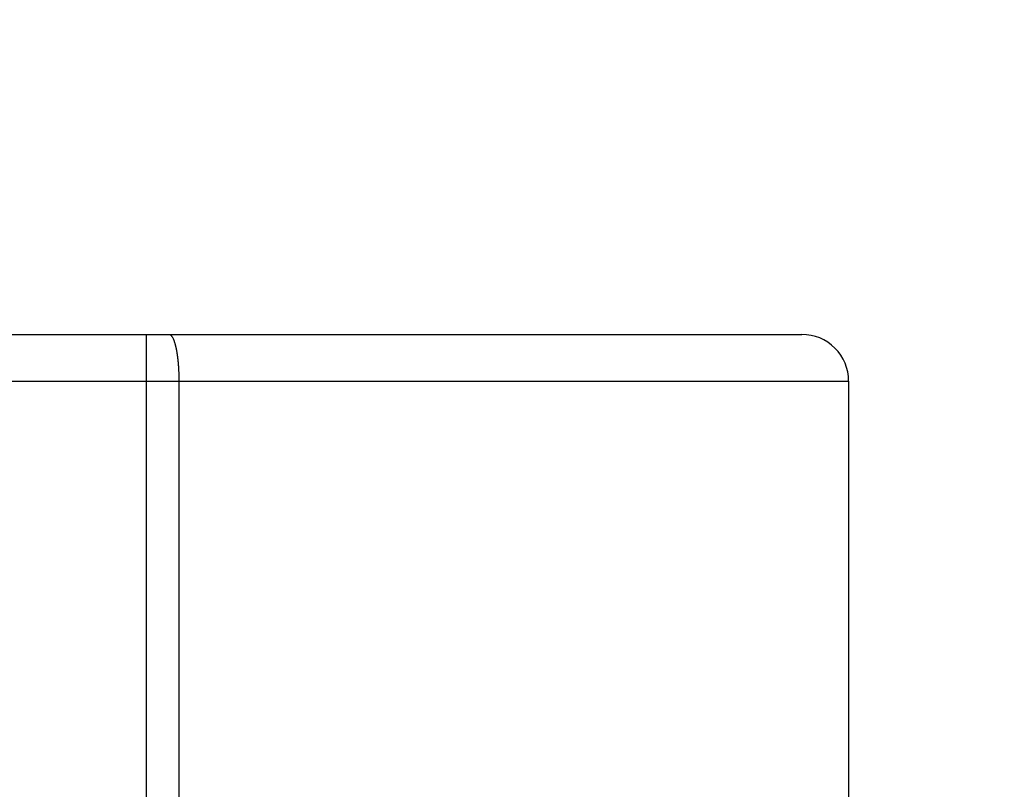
# Model space of a CAD drawing. Header units: millimetres. Extents: x 0 to 594, y 0 to 420.
# Tile 40 of 118: x 173.31 to 179.63, y 248.73 to 253.67. Entities that reach past the tile are written whole.
import ezdxf

# ---------------------------------------------------------------- set-up
doc = ezdxf.new("R2010")
doc.units = ezdxf.units.MM
doc.header["$LTSCALE"] = 0.257233
doc.layers.add('NoLayerName_001', color=7, linetype='Continuous')
doc.styles.get("Standard").update_dxf_attribs({"font": 'txt', "bigfont": 'extfont2'})
doc.dimstyles.get("Standard").update_dxf_attribs({"dimtxt": 2.5, "dimasz": 2.5, "dimexe": 1, "dimexo": 1, "dimtad": 1, "dimdec": 3, "dimzin": 0, "dimdsep": 46, "dimtxsty": 'Standard', "dimcen": 2.5, "dimadec": 3, "dimazin": 0, "dimtfac": 0.75, "dimtdec": 3, "dimtmove": 0, "dimatfit": 3, "dimfxl": 1, "dimarcsym": 0})

# ---------------------------------------------------------------- blocks, each defined once
blk = doc.blocks.new('_OPEN30')
at = {"color": 0, "linetype": 'ByBlock', "lineweight": -2}
for p, q in [((-1, 0.267949), (0, 0)), ((0, 0), (-1, -0.267949)), ((0, 0), (-1, 0))]:
    blk.add_line(p, q, dxfattribs=at)
blk = doc.blocks.new('*D63')
at = {"layer": 'Defpoints', "color": 0}
for p in [(160.6831, 275.3784), (160.6831, 237.7516), (185.6831, 237.7516)]:
    blk.add_point(p, dxfattribs=at)
at = {"layer": 'NoLayerName_001', "color": 0, "linetype": 'Continuous', "lineweight": 13}
for p, q in [((160.6831, 239.1658), (160.6831, 276.7927)), ((185.6831, 239.1658), (185.6831, 276.7927)), ((183.5618, 275.3784), (162.8045, 275.3784))]:
    blk.add_line(p, q, dxfattribs=at)
at = {"layer": 'NoLayerName_001', "color": 0, "lineweight": 13, "xscale": 2.121340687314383, "yscale": 2.121340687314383, "zscale": 2.121340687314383, "rotation": 180}
blk.add_blockref('_OPEN30', (160.6831, 275.3784), dxfattribs=at)
at = {"layer": 'NoLayerName_001', "color": 0, "lineweight": 13, "xscale": 2.121340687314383, "yscale": 2.121340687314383, "zscale": 2.121340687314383}
blk.add_blockref('_OPEN30', (185.6831, 275.3784), dxfattribs=at)
at = {"layer": 'NoLayerName_001', "color": 0, "lineweight": 13, "insert": (173.1831, 279.2676), "char_height": 4.949795, "attachment_point": 5}
blk.add_mtext('\\W0.8000;25', dxfattribs=at)

msp = doc.modelspace()

# ---------------------------------------------------------------- linework, layer by layer
at = {"layer": 'NoLayerName_001', "color": 7, "linetype": 'Continuous', "lineweight": 25}
for p, q in [((168.0331, 251.6516), (178.3331, 251.6516)), ((178.6331, 251.3516), (178.6331, 248.4967))]:
    msp.add_line(p, q, dxfattribs=at)
at = {"layer": 'NoLayerName_001', "color": 8, "linetype": 'Continuous', "lineweight": 25}
for p, q in [((174.1212, 251.6516), (174.1212, 240.7401)), ((167.7331, 251.3516), (178.6331, 251.3516)), ((174.332, 251.3516), (174.332, 240.7353))]:
    msp.add_line(p, q, dxfattribs=at)
at = {"layer": 'NoLayerName_001', "color": 7, "linetype": 'Continuous', "lineweight": 25}
msp.add_arc((178.3331, 251.3516), 0.3, 0, 90.00012, dxfattribs=at)
at = {"layer": 'NoLayerName_001', "color": 8, "linetype": 'Continuous', "lineweight": 25}
for points, knots in [([(174.2688, 251.6516), (174.2706, 251.6512), (174.2746, 251.6508), (174.2795, 251.6474), (174.2837, 251.6433), (174.2872, 251.6387), (174.2903, 251.6338), (174.293, 251.6288), (174.2955, 251.6236), (174.2978, 251.6183), (174.2999, 251.6129), (174.3018, 251.6075), (174.3036, 251.602), (174.3053, 251.5965), (174.3069, 251.591), (174.3084, 251.5855), (174.3098, 251.5799), (174.3111, 251.5743), (174.3124, 251.5687), (174.3136, 251.5631), (174.3148, 251.5575), (174.3159, 251.5518), (174.3169, 251.5462), (174.3179, 251.5405), (174.3189, 251.5348), (174.3198, 251.5292), (174.3206, 251.5235), (174.3214, 251.5178), (174.3222, 251.5121), (174.3229, 251.5064), (174.3237, 251.5007), (174.3243, 251.495), (174.325, 251.4893), (174.3256, 251.4835), (174.3261, 251.4778), (174.3267, 251.4721), (174.3272, 251.4664), (174.3277, 251.4607), (174.3281, 251.4549), (174.3286, 251.4492), (174.3288, 251.4454), (174.329, 251.4435)], [0, 0, 0, 0, 0.0057318, 0.0116722, 0.0175311, 0.0232493, 0.0289872, 0.0347483, 0.0405043, 0.0462552, 0.0520066, 0.0577603, 0.0635149, 0.0692673, 0.0750173, 0.0807658, 0.0865136, 0.0922612, 0.0980087, 0.1037562, 0.1095034, 0.1152506, 0.120998, 0.1267455, 0.1324933, 0.1382412, 0.1439892, 0.1497371, 0.1554846, 0.161232, 0.1669792, 0.1727263, 0.1784734, 0.1842204, 0.1899675, 0.1957145, 0.2014615, 0.2072085, 0.2129554, 0.2187023, 0.2244492, 0.2244492, 0.2244492, 0.2244492]), ([(174.329, 251.4435), (174.3291, 251.4416), (174.3294, 251.4377), (174.3297, 251.432), (174.33, 251.4263), (174.3303, 251.4205), (174.3306, 251.4148), (174.3308, 251.409), (174.3311, 251.4033), (174.3313, 251.3975), (174.3314, 251.3918), (174.3316, 251.3861), (174.3317, 251.3803), (174.3318, 251.3746), (174.3319, 251.3688), (174.332, 251.3631), (174.332, 251.3573), (174.332, 251.3535), (174.332, 251.3516)], [0, 0, 0, 0, 0.00574695, 0.01149394, 0.01724097, 0.02298804, 0.02873515, 0.03448226, 0.04022938, 0.04597648, 0.05172356, 0.0574706, 0.0632176, 0.06896455, 0.07471142, 0.08045821, 0.0862049, 0.09195146, 0.09195146, 0.09195146, 0.09195146])]:
    msp.add_open_spline(points, degree=3, knots=knots, dxfattribs=at)

# ---------------------------------------------------------------- dimensions: what is measured, and where the dimension line sits
at = {"layer": 'NoLayerName_001', "color": 3, "linetype": 'Continuous', "lineweight": 13}
dim = msp.add_linear_dim(base=(160.6831, 275.3784), p1=(185.6831, 237.7516), p2=(160.6831, 237.7516), angle=180, text='\\W0.8000;<>', dimstyle='Standard', override={"dimtxt": 4.949795, "dimasz": 2.121341, "dimexe": 1.414227, "dimexo": 1.414227, "dimgap": 1.414227, "dimzin": 8, "dimblk": 'OPEN30', "dimclrd": 0, "dimclre": 0, "dimclrt": 0, "dimtp": 0, "dimtm": 0, "dimlwd": 13, "dimlwe": 13}, dxfattribs=at)
dim.commit()
dim.dimension.update_dxf_attribs({"geometry": '*D63', "text_midpoint": (173.1831, 275.3784), "dimtype": 160})

doc.saveas('drawing.dxf')
